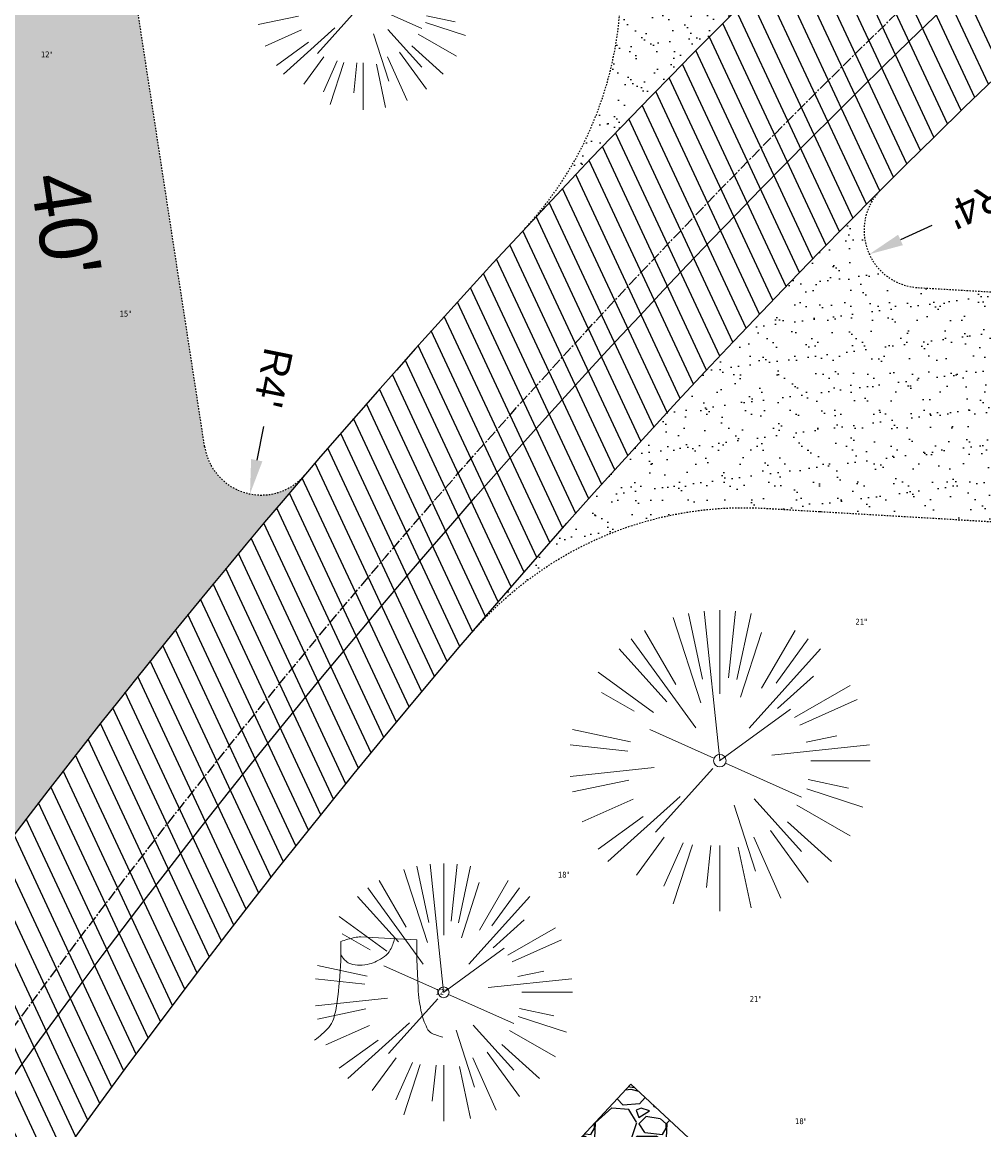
# Model space of a CAD drawing. Header units: feet. Extents: x 1133447 to 1140710, y 647622 to 649877.
# Tile 38 of 84: x 1134650 to 1134717, y 649078 to 649155. Entities that reach past the tile are written whole.
import ezdxf
from ezdxf.lldxf.tags import DXFTag

# ---------------------------------------------------------------- set-up
doc = ezdxf.new("R2010")
doc.units = ezdxf.units.FT
doc.header["$MEASUREMENT"] = 0
doc.linetypes.add('CENTER2', pattern=[1.125, 0.75, -0.125, 0.125, -0.125])
doc.linetypes.add('RAD', pattern=[0.13, 0.08, -0.05])
for name, color, linetype in [('C-CAMPSITE-PADS', 6, 'Continuous'), ('C-PRKG-ASPH', 8, 'Continuous'), ('C-PRKG-GRVL', 8, 'Continuous'), ('C-ROAD-ASPHALT', 1, 'Continuous'), ('C-ROAD-CNTR', 1, 'CENTER2'), ('C-ROAD-GRVL', 1, 'RAD'), ('C-SWLK-GRVL-PATT', 8, 'Continuous'), ('C-UTIL-WATER-MEP', 7, 'WATER (.5x)'), ('G-TEXT-ST02', 2, 'Continuous'), ('G-XREF', 7, 'Continuous')]:
    doc.layers.add(name, color=color, linetype=linetype)
doc.layers.add('V-SITE-VEGE', color=8, linetype='Continuous', lineweight=18)
doc.layers.add('V-SITE-VEGE-TEXT', color=8, linetype='Continuous', lineweight=18)
doc.styles.add('Arial', font='arial.ttf')
doc.styles.add('Normal', font='arial.ttf', dxfattribs={"height": 0.1})
doc.styles.add('SEI-Dim & Leader', font='tahoma.ttf')
doc.styles.get("Standard").update_dxf_attribs({"font": 'arial.ttf'})
tags = doc.linetypes.add('WATER (.5x)', pattern='A,0.75,-0.2,["W",Standard,S=0.08,R=0,X=-0.1,Y=-0.04],-0.05', length=1).pattern_tags.tags
tags[6] = DXFTag(74, 10)
doc.dimstyles.new('Plan', dxfattribs={"dimscale": 20, "dimtxt": 0.1, "dimasz": 0.12, "dimexe": 0.0625, "dimexo": 0.0625, "dimgap": 0.08, "dimtad": 0, "dimdec": 0, "dimzin": 0, "dimdsep": 46, "dimtxsty": 'Normal', "dimcen": 0, "dimclrd": 256, "dimclre": 256, "dimclrt": 256, "dimaunit": 1, "dimadec": 4, "dimazin": 0, "dimtfac": 1, "dimtdec": 0, "dimtofl": 0, "dimtmove": 0, "dimatfit": 3, "dimfxl": 1, "dimtfill": 1, "dimtolj": 1, "dimtzin": 0, "dimlwd": -1, "dimlwe": -1, "dimarcsym": 0})
pattern_1 = [(37.5, (0, 0), (-0.0629933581, 1.926823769), [0, -1.52, 0, -1.7, 0, -1.625]), (7.5, (0, 0), (1.7697767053, 2.822146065), [0, -0.82, 0, -1.37, 0, -0.525]), (327.5, (-1.23, 0), (3.1141418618, 0.0056590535), [0, -0.5, 0, -1.8, 0, -2.35]), (317.5, (-1.23, 0), (3.0061266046, 0.877675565), [0, -0.25, 0, -1.18, 0, -1.35])]

# ---------------------------------------------------------------- blocks, each defined once
blk = doc.blocks.new('V-SITE-VEGE-Coniferious Tree 2')
at = {"color": 0, "linetype": 'ByBlock'}
for p, q in [((-0.0575, 0.2704), (-0.104, 0.4891)), ((-0.0003, 0.0026), (-0.0523, 0.4973)), ((0, 0.2219), (0, 0.5)), ((0.0289, 0.2753), (0.0522, 0.4973)), ((0.0572, 0.2693), (0.1039, 0.4891)), ((-0.0626, 0.1926), (-0.1545, 0.4755)), ((-0.146, 0.2528), (-0.25, 0.433)), ((0.0685, 0.211), (0.1382, 0.4256)), ((0.1391, 0.2411), (0.25, 0.433)), ((-0.1757, 0.1951), (-0.3346, 0.3716)), ((-0.0791, 0.1089), (-0.2939, 0.4045)), ((0.0978, 0.1086), (0.3345, 0.3716)), ((0.1869, 0.2573), (0.2939, 0.4045)), ((-0.2201, 0.1599), (-0.4046, 0.2939)), ((0.192, 0.1729), (0.3116, 0.2806)), ((-0.2844, 0.1642), (-0.3931, 0.227)), ((0.2488, 0.1436), (0.433, 0.25)), ((0.2659, 0.1184), (0.4568, 0.2034)), ((-0.0009, -0.0007), (0.235, 0.1707)), ((-0.2961, 0.0629), (-0.4891, 0.1039)), ((-0.0199, 0.0089), (-0.2319, 0.1032)), ((0.2873, 0.0611), (0.3885, 0.0826)), ((-0.306, 0.0322), (-0.4973, 0.0523)), ((0.1731, 0.0182), (0.4972, 0.0523)), ((0.3025, 0), (0.5, 0)), ((-0.2183, -0.0229), (-0.4973, -0.0523)), ((-0.023, -0.0255), (-0.2138, -0.2374)), ((0.0185, -0.0083), (0.272, -0.1211)), ((-0.3022, -0.0642), (-0.4891, -0.1039)), ((0.2936, -0.0624), (0.4274, -0.0908)), ((0.2891, -0.094), (0.4755, -0.1545)), ((-0.2881, -0.1283), (-0.4568, -0.2034)), ((-0.132, -0.1189), (-0.3716, -0.3346)), ((0.1144, -0.1271), (0.2718, -0.3019)), ((0.0478, -0.1473), (0.1192, -0.3671)), ((0.2555, -0.1475), (0.433, -0.25)), ((-0.2545, -0.1849), (-0.4046, -0.2939)), ((0.2254, -0.2029), (0.3716, -0.3346)), ((-0.1843, -0.2536), (-0.2767, -0.3808)), ((0.1131, -0.2541), (0.2033, -0.4568)), ((0.1689, -0.2325), (0.2939, -0.4045)), ((-0.1214, -0.2725), (-0.1856, -0.4168)), ((-0.091, -0.2799), (-0.1545, -0.4755)), ((-0.0297, -0.2818), (-0.0443, -0.4216)), ((0, -0.2818), (0, -0.5)), ((0.061, -0.2873), (0.1039, -0.4891))]:
    blk.add_line(p, q, dxfattribs=at)
blk.add_circle((0, 0), 0.0208)
blk = doc.blocks.new('V-SITE-VEGE-Stump')
for points in [[(-0.1229, -0.0143, 0.052613), (-0.0986, 0.0077, 0.106195), (-0.0905, 0.0219, 0.044862), (-0.0837, 0.0527, 0.020074), (-0.0776, 0.1229, 0.011675), (-0.0773, 0.1364, 0.007866), (-0.0776, 0.1565)], [(-0.0776, 0.1565, -0.027668), (-0.0534, 0.1634, -0.067978), (-0.0432, 0.1643), (0.0086, 0.1616), (0.054, 0.1591)], [(0.0151, 0.1613, -0.082864), (0.0081, 0.142, -0.111324), (-0.0021, 0.1306, -0.039313), (-0.0159, 0.1223, -0.049197), (-0.028, 0.1177, -0.066002), (-0.0447, 0.1155, -0.070187), (-0.0604, 0.1177, -0.114859), (-0.0685, 0.1223, -0.075938), (-0.0773, 0.1332)], [(0.054, 0.1591, 0.004334), (0.0538, 0.1369, 0.008344), (0.054, 0.1254), (0.0561, 0.0762, 0.046252), (0.0624, 0.0317, 0.069625), (0.0733, 0.0038, 0.149725), (0.0794, -0.002, 0.058523), (0.0992, -0.0091)]]:
    blk.add_lwpolyline(points, format="xyb")
blk = doc.blocks.new('C_XBASE-PACTOLA_02403811')
at = {"layer": 'V-SITE-VEGE'}
for name, p, xscale, yscale, zscale in [('V-SITE-VEGE-Coniferious Tree 2', (1134673.906, 649156.392), 14.99981880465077, 14.99981880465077, 14.99981880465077), ('V-SITE-VEGE-Coniferious Tree 2', (1134698.777, 649103.472), 20.99974632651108, 20.99974632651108, 20.99974632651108), ('V-SITE-VEGE-Coniferious Tree 2', (1134679.512, 649087.309), 17.99978256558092, 17.99978256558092, 17.99978256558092), ('V-SITE-VEGE-Stump', (1134675.463, 649084.546), 40.31522404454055, 40.31522404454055, 40.31522404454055)]:
    blk.add_blockref(name, p, dxfattribs=dict(at, xscale=xscale, yscale=yscale, zscale=zscale))
at = {"layer": 'V-SITE-VEGE-TEXT', "char_height": 0.4, "attachment_point": 7, "style": 'SEI-Dim & Leader'}
for s, insert in [('12"', (1134651.415, 649152.558)), ('15"', (1134656.902, 649134.457)), ('21"', (1134708.248, 649112.972)), ('18"', (1134687.487, 649095.309)), ('12"', (1134678.941, 649087.146)), ('21"', (1134700.867, 649086.643)), ('18"', (1134704.03, 649078.105))]:
    blk.add_mtext(s, dxfattribs=dict(at, insert=insert))
blk = doc.blocks.new('C_PBASE-PACTOLA_02403811')
at = {"layer": 'C-CAMPSITE-PADS'}
blk.add_lwpolyline([(1134678.412, 649042.18), (1134666.697, 649053.078), (1134692.581, 649080.9), (1134704.295, 649070.001)], dxfattribs=at)
at = {"layer": 'C-ROAD-ASPHALT'}
blk.add_lwpolyline([(1134780.655, 649233.578), (1134706.83, 649162.598, 0.057659), (1134625.197, 649063.66, -0.572256), (1134616.583, 649064.034), (1134601.857, 649091.786)], format="xyb", dxfattribs=at)
blk.add_lwpolyline([(1134609.503, 649004.172, -0.084817), (1134717.919, 649151.064), (1134791.744, 649222.044, -0.041643), (1134816.519, 649242.182), (1134837.543, 649256.543, -0.265468), (1134923.566, 649263.466), (1134945.863, 649253.006, -0.036701), (1135008.743, 649217.665), (1135070.902, 649176.459, -0.302523), (1135097.533, 649113.093), (1135091.831, 649083.396, -0.049273), (1135086.691, 649066.053), (1135029.435, 648925.412, -0.009219), (1135022.287, 648908.739), (1134970.106, 648792.978, 0.09467), (1134957.786, 648834.735), (1134921.927, 648904.347, 0.300313), (1134722.086, 649016.56), (1134632.501, 649010.112, 0.090714)], format="xyb", close=True, dxfattribs=at)
at = {"layer": 'C-ROAD-CNTR', "flags": 128}
blk.add_lwpolyline([(1134682.816, 648422.246), (1134669.22, 648425.846, -0.177469), (1134620.15, 648460.153), (1134616.503, 648465.379, -0.104209), (1134576.197, 648560.263), (1134558.554, 648650.051, -0.01381), (1134553.98, 648677.284), (1134544.902, 648742.27, -0.094333), (1134550.434, 648854.335), (1134558.998, 648889.721, -0.142864), (1134712.374, 649156.831), (1134786.199, 649227.811, -0.041643), (1134812.006, 649248.788), (1134833.031, 649263.149, -0.265468), (1134926.964, 649270.708), (1134949.26, 649260.248, -0.036701), (1135013.163, 649224.333), (1135075.322, 649183.127, -0.302523), (1135105.389, 649111.585), (1135099.688, 649081.888, -0.049273), (1135094.1, 649063.037), (1135036.845, 648922.396, -0.009219), (1135029.58, 648905.452), (1134962.364, 648756.335, -0.019155), (1134945.301, 648722.051), (1134909.792, 648657.066, -0.111237), (1134866.239, 648607.574), (1134762.181, 648532.091, 0.322945), (1134716.396, 648393.222), (1134719.721, 648382.706, -0.171424), (1134715.288, 648249.555), (1134707.164, 648228.784, -0.022723), (1134688.714, 648187.277, 0.05045), (1134653.344, 648094.128)], format="xyb", dxfattribs=at)
at = {"layer": 'C-ROAD-GRVL'}
for p, q in [((1134662.832, 649125.402), (1134656.345, 649167.657)), ((1134712.606, 649136.484), (1134745.299, 649134.563))]:
    blk.add_line(p, q, dxfattribs=at)
at = {"layer": 'C-ROAD-GRVL', "flags": 128}
for points in [[(1134685.177, 649140.595, 0.192327), (1134691.878, 649157.889), (1134691.78, 649167.398)], [(1134710.01, 649143.303, 0.646878), (1134712.606, 649136.484)], [(1134662.832, 649125.402, 0.641271), (1134669.823, 649123.406)], [(1134681.433, 649112.364, -0.234832), (1134701.909, 649121.085), (1134744.361, 649118.59)]]:
    blk.add_lwpolyline(points, format="xyb", dxfattribs=at)
at = {"layer": 'C-UTIL-WATER-MEP', "flags": 128}
blk.add_lwpolyline([(1134713.292, 648416.244), (1134669.732, 648427.78, -0.177469), (1134621.79, 648461.298), (1134618.143, 648466.524, -0.104209), (1134578.16, 648560.648), (1134560.517, 648650.437, -0.01381), (1134555.961, 648677.561), (1134546.883, 648742.547, -0.094333), (1134552.378, 648853.865), (1134560.941, 648889.251, -0.142864), (1134713.76, 649155.39), (1134787.585, 649226.369, -0.041643), (1134813.135, 649247.136), (1134834.159, 649261.497, -0.265468), (1134926.115, 649268.898), (1134948.411, 649258.438, -0.036701), (1135012.058, 649222.666), (1135074.217, 649181.46, -0.302523), (1135103.425, 649111.962), (1135097.723, 649082.265, -0.049273), (1135092.248, 649063.791), (1135034.992, 648923.15, -0.009219), (1135027.757, 648906.274), (1134960.541, 648757.157, -0.019155), (1134943.546, 648723.01), (1134908.037, 648658.025, -0.111237), (1134865.064, 648609.193), (1134761.007, 648533.71, 0.157468), (1134714.966, 648470.676, 0.157468)], format="xyb", dxfattribs=at)
at = {"layer": 'C-CAMPSITE-PADS', "insert": (1134654.59, 649144.823), "char_height": 4, "attachment_point": 1, "rotation": 278.68399, "style": 'Arial'}
blk.add_mtext_dynamic_manual_height_columns("40'", width=0.88902, gutter_width=1, heights=[0], dxfattribs=at)
blk = doc.blocks.new('C_PHTCH-PACTOLA_02403811')
at = {"layer": 'C-PRKG-ASPH'}
h = blk.add_hatch(dxfattribs=at)
h.set_pattern_fill('ANSI31', color=256, scale=10, angle=70)
edge = h.paths.add_edge_path(flags=16)
edge.add_arc((1135093.567, 648760.357), 542, 143.57036, 153.26644, ccw=False)
edge.add_arc((1135093.567, 648760.357), 542, 133.87428, 143.57036, ccw=False)
edge.add_line((1134717.919, 649151.064), (1134791.744, 649222.044))
edge.add_arc((1134924.815, 649083.638), 192, 124.33581, 133.87428, ccw=False)
edge.add_line((1134816.519, 649242.182), (1134837.543, 649256.543))
edge.add_arc((1134886.615, 649184.703), 87, 64.8666, 124.33581, ccw=False)
edge.add_line((1134923.566, 649263.466), (1134945.863, 649253.006))
edge.add_arc((1134736.897, 648807.587), 492, 56.45912, 64.8666, ccw=False)
edge.add_line((1135008.743, 649217.665), (1135070.902, 649176.459))
edge.add_arc((1135036.645, 649124.783), 62, -10.86803, 56.45912, ccw=False)
edge.add_line((1135097.533, 649113.093), (1135091.831, 649083.396))
edge.add_arc((1135001.481, 649100.742), 92, 337.84863, 349.13197, ccw=False)
edge.add_line((1135086.691, 649066.053), (1135029.435, 648925.412))
edge.add_arc((1134573.749, 649110.923), 492, 335.73595, 337.84863, ccw=False)
edge.add_line((1135022.287, 648908.739), (1134970.106, 648792.978))
edge.add_line((1134970.106, 648792.978), (1134955.071, 648759.623))
edge.add_arc((1134506.533, 648961.806), 492, 331.34656, 335.73595, ccw=False)
edge.add_line((1134938.281, 648725.887), (1134902.771, 648660.902))
edge.add_arc((1134778.161, 648728.993), 142, 305.95733, 331.34656, ccw=False)
edge.add_line((1134861.541, 648614.05), (1134757.484, 648538.566))
edge.add_arc((1134835.579, 648430.909), 133, 125.95733, 166.41717)
edge.add_arc((1134672.278, 648470.364), 35, 244.10856, 346.41717, ccw=False)
edge.add_arc((1134691.462, 648509.913), 78.956, 214.90552, 244.11685, ccw=False)
edge.add_line((1134626.71, 648464.732), (1134623.063, 648469.958))
edge.add_arc((1134821.506, 648608.465), 242, 191.11676, 214.9138, ccw=False)
edge.add_line((1134584.047, 648561.805), (1134566.404, 648651.593))
edge.add_arc((1135049.172, 648746.455), 492, 187.95193, 191.11676, ccw=False)
edge.add_line((1134561.903, 648678.391), (1134552.825, 648743.377))
edge.add_arc((1134842.018, 648783.773), 292, 166.39612, 187.95193, ccw=False)
edge.add_line((1134558.21, 648852.454), (1134566.773, 648887.84))
edge.add_arc((1135093.567, 648760.357), 542, 158.04784, 166.39612, ccw=False)
edge.add_arc((1135093.567, 648760.357), 542, 153.26644, 158.04784, ccw=False)
edge = h.paths.add_edge_path()
edge.add_line((1134664.934, 648091.019), (1134641.754, 648097.237))
edge.add_arc((1135131.442, 647965.879), 507, 154.11549, 164.98406, ccw=False)
edge.add_arc((1135131.442, 647965.879), 507, 153.4315, 154.11549, ccw=False)
edge.add_arc((1134241.514, 648410.91), 488, 333.4315, 338.63837)
edge.add_line((1134695.988, 648233.155), (1134704.112, 648253.926))
edge.add_arc((1134529.028, 648322.406), 188, 338.63837, 377.19547)
edge.add_arc((1134651.306, 648360.247), 60, 17.19547, 74.97266)
edge.add_line((1134666.863, 648418.195), (1134661.501, 648419.806))
edge.add_arc((1134691.489, 648509.945), 94.997, 223.94188, 251.59807, ccw=False)
edge.add_arc((1134691.536, 648509.984), 95.058, 214.9166, 223.93932, ccw=False)
edge.add_line((1134613.59, 648455.575), (1134609.943, 648460.8))
edge.add_arc((1134821.506, 648608.465), 258, 191.11676, 214.9138, ccw=False)
edge.add_line((1134568.347, 648558.72), (1134550.704, 648648.508))
edge.add_arc((1135049.172, 648746.455), 508, 187.95193, 191.11676, ccw=False)
edge.add_line((1134546.057, 648676.178), (1134536.979, 648741.164))
edge.add_arc((1134842.018, 648783.773), 308, 166.39612, 187.95193, ccw=False)
edge.add_line((1134542.659, 648856.217), (1134551.222, 648891.603))
edge.add_arc((1135093.567, 648760.357), 558, 163.92132, 166.39612, ccw=False)
edge.add_arc((1134538.177, 648920.438), 20, 343.92132, 402.76994)
edge.add_line((1134552.859, 648934.019), (1134533.446, 648955.005))
edge.add_arc((1135093.567, 648760.357), 592.978, 146.018742, 160.837099, ccw=False)
edge.add_line((1134601.857, 649091.786), (1134616.583, 649064.034))
edge.add_arc((1134621, 649066.378), 5, 207.95158, 327.07409)
edge.add_arc((1135093.567, 648760.357), 558, 133.87428, 147.07409, ccw=False)
edge.add_line((1134706.83, 649162.598), (1134780.655, 649233.578))
edge.add_arc((1134924.815, 649083.638), 208, 124.33581, 133.87428, ccw=False)
edge.add_line((1134807.494, 649255.394), (1134828.519, 649269.755))
edge.add_arc((1134886.615, 649184.703), 103, 64.8666, 124.33581, ccw=False)
edge.add_line((1134930.362, 649277.951), (1134952.658, 649267.491))
edge.add_arc((1134736.897, 648807.587), 508, 56.45912, 64.8666, ccw=False)
edge.add_line((1135017.583, 649231.001), (1135079.742, 649189.795))
edge.add_arc((1135036.645, 649124.783), 78, -10.86803, 56.45912, ccw=False)
edge.add_line((1135113.246, 649110.076), (1135107.544, 649080.379))
edge.add_arc((1135001.481, 649100.742), 108, 337.84863, 349.13197, ccw=False)
edge.add_line((1135101.51, 649060.02), (1135044.254, 648919.379))
edge.add_arc((1134573.749, 649110.923), 508, 335.73595, 337.84863, ccw=False)
edge.add_line((1135036.873, 648902.164), (1134969.657, 648753.048))
edge.add_arc((1134506.533, 648961.806), 508, 331.34656, 335.73595, ccw=False)
edge.add_line((1134952.322, 648718.215), (1134916.812, 648653.23))
edge.add_arc((1134778.161, 648728.993), 158, 305.95733, 331.34656, ccw=False)
edge.add_line((1134870.936, 648601.099), (1134766.879, 648525.615))
edge.add_arc((1134835.579, 648430.909), 117, 125.95733, 162.26486)
edge.add_arc((1134752.714, 648457.411), 30, 162.26486, 196.80241)
edge.add_arc((1134835.579, 648430.909), 113, 170.92173, 197.54767)
edge.add_line((1134727.837, 648396.84), (1134731.163, 648386.324))
edge.add_arc((1134529.028, 648322.406), 212, 11.34008, 17.54767, ccw=False)
edge.add_arc((1134529.056, 648322.404), 211.973, -20.64909, 11.34215, ccw=False)
edge.add_arc((1134759.869, 648235.315), 34.724, 159.18719, 239.41356)
edge.add_line((1134742.2, 648205.423), (1134709.513, 648185.696))
edge.add_line((1134709.513, 648185.696), (1134698.996, 648181.007))
edge.add_arc((1135131.442, 647965.879), 483, 153.55118, 164.98406)
at = {"layer": 'C-PRKG-GRVL'}
h = blk.add_hatch(dxfattribs=at)
h.set_pattern_fill('AR-SAND', color=256)
h.set_pattern_definition(pattern_1)
edge = h.paths.add_edge_path()
edge.add_line((1134691.878, 649157.889), (1134691.389, 649205.396))
edge.add_line((1134691.389, 649205.396), (1134707.388, 649205.561))
edge.add_line((1134707.388, 649205.561), (1134707.725, 649172.813))
edge.add_arc((1134711.725, 649172.854), 4, 180.59071, 313.87428)
edge.add_line((1134714.498, 649169.971), (1134706.83, 649162.598))
edge.add_arc((1135093.567, 648760.357), 558, 133.87428, 137.04444)
edge.add_arc((1134666.88, 649157.631), 25, 317.04444, 360.59071)
h = blk.add_hatch(dxfattribs=at)
h.set_pattern_fill('AR-SAND', color=256)
h.set_pattern_definition(pattern_1)
edge = h.paths.add_edge_path()
edge.add_line((1134648.997, 649110.076), (1134640.53, 649165.229))
edge.add_line((1134640.53, 649165.229), (1134656.345, 649167.657))
edge.add_line((1134656.345, 649167.657), (1134662.832, 649125.402))
edge.add_arc((1134666.785, 649126.009), 4, 188.72775, 319.41119)
edge.add_arc((1135093.567, 648760.357), 558, 139.41119, 143.60458)
edge.add_arc((1134624.287, 649106.283), 25, 323.60458, 368.72775)
h = blk.add_hatch(dxfattribs=at)
h.set_pattern_fill('AR-SAND', color=256)
h.set_pattern_definition(pattern_1)
edge = h.paths.add_edge_path()
edge.add_line((1134701.909, 649121.085), (1134744.361, 649118.59))
edge.add_line((1134744.361, 649118.59), (1134745.299, 649134.563))
edge.add_line((1134745.299, 649134.563), (1134712.606, 649136.484))
edge.add_arc((1134712.84, 649140.477), 4, 135.04573, 266.63745, ccw=False)
edge.add_arc((1135093.567, 648760.357), 542, 135.04573, 139.49914)
edge.add_arc((1134700.442, 649096.128), 25, 86.63745, 139.49914, ccw=False)
at = {"layer": 'C-SWLK-GRVL-PATT'}
h = blk.add_hatch(dxfattribs=at)
h.set_pattern_fill('GRAVEL', color=256, scale=5)
h.set_pattern_definition([(228.012787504, (3.6, 5), (-40, -45), [0.67268, -66.595440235]), (184.969740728, (3.15, 4.5), (60, 5), [1.15434, -114.279623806]), (132.510447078, (2, 4.4), (50, -55), [0.81394, -80.58016298]), (267.273689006, (0.05, 3.15), (5, 100), [1.05119, -104.067790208]), (292.833654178, (0, 2.1), (-25, 60), [1.030775, -102.04686564]), (357.273689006, (0.4, 1.15), (-100, 5), [1.05119, -104.067790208]), (37.694240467, (1.45, 1.1), (-65, -50), [1.390145, -137.624242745]), (72.255328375, (2.55, 1.95), (35, 110), [1.31244, -129.931607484]), (121.429565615, (2.95, 3.2), (-40, 65), [1.05475, -104.420365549]), (175.23635831, (2.4, 4.1), (55, -5), [1.20416, -59.003812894]), (222.397437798, (1.2, 4.2), (-60, -55), [1.55724, -154.166875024]), (138.814074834, (5, 3.1), (-35, 30), [0.531505, -52.619224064]), (171.46923439, (4.6, 3.45), (65, -10), [1.011185, -100.10755708]), (225, (3.6, 3.6), (-6e-16, -5), [0.707105, -6.363962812]), (203.198590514, (3.25, 4.2), (25, 10), [0.38079, -37.69807553]), (291.80140949, (2.9, 4.05), (-5, 15), [0.538515, -26.387309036]), (30.96375653, (3.1, 3.55), (15, 10), [0.874645, -28.280114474]), (161.56505118, (3.85, 4), (10, -5), [0.632455, -15.1789333]), (16.389540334, (0, 4.05), (50, 15), [0.886, -87.714225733]), (70.346175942, (0.85, 4.3), (-20.00000000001, -55.00000000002), [0.743305, -73.587038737]), (293.198590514, (3.85, 5), (-10, 25), [0.761575, -37.31729053]), (343.610459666, (4.15, 4.3), (-50, 15), [0.886, -87.714225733]), (339.44395478, (0, 0.95), (-25, 10), [0.8544, -41.865618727]), (294.77514057, (0.8, 0.65), (-25, 55), [0.71589, -70.873215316]), (66.801409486, (3.9, 0), (10, 25), [0.761575, -37.31729053]), (17.354024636, (4.2, 0.7), (-65, -20), [0.838155, -82.977118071]), (69.44395478, (1.45, 0), (-10, -25), [0.4272, -42.292818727]), (101.30993247, (3.6, 0), (-5, 20), [0.25495, -25.240147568]), (165.96375653, (3.55, 0.25), (15, -5), [1.030775, -19.584753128]), (186.009005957, (2.55, 0.5), (50, 5), [0.95525, -94.569615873]), (303.69006753, (3.1, 3.1), (-5, 10), [0.72111, -17.306646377]), (353.157226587, (3.5, 2.5), (85, -10), [1.25897, -124.63781312]), (60.9453959, (4.75, 2.35), (-20, -35), [0.51478, -50.963370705]), (90, (5, 2.8), (-5, 5), [0.3, -4.7]), (120.256437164, (2.45, 0.65), (20, -35), [0.69462, -68.767599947]), (48.012787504, (2.1, 1.25), (40, 45), [1.34536, -65.922760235]), (0, (3, 2.25), (5, 5), [1.3, -3.7]), (325.30484647, (4.3, 2.25), (50, -35), [0.79057, -78.266371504]), (254.0546041, (4.95, 1.8), (-5, -20), [0.72801, -35.672539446]), (207.645975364, (4.75, 1.1), (-95, -50), [1.185325, -117.347370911]), (175.42607874, (3.7, 0.55), (-65, 5), [1.253995, -124.14536704])])
h.paths.add_polyline_path([(1134666.697, 649053.078), (1134678.412, 649042.18), (1134704.295, 649070.001), (1134692.581, 649080.9)])
blk = doc.blocks.new('*D472')
at = {"layer": 'Defpoints', "color": 0, "transparency": 16777216}
for p in [(1134666.785, 649126.009), (1134665.996, 649122.087)]:
    blk.add_point(p, dxfattribs=at)
at = {"layer": 'G-TEXT-ST02', "transparency": 16777216}
blk.add_line((1134666.943, 649126.793), (1134666.47, 649124.44), dxfattribs=at)
blk.add_solid([(1134666.078, 649124.519), (1134666.862, 649124.361), (1134665.996, 649122.087)], dxfattribs=at)
at = {"layer": 'G-TEXT-ST02', "transparency": 16777216, "insert": (1134667.629, 649130.202), "char_height": 2, "attachment_point": 5, "rotation": 258.62356, "style": 'Normal', "bg_fill": 3, "box_fill_scale": 1.25, "bg_fill_color": 256, "bg_fill_true_color": 13158600, "bg_fill_transparency": 0}
blk.add_mtext("\\A1;R4'", dxfattribs=at)
blk = doc.blocks.new('*D473')
at = {"layer": 'Defpoints', "color": 0, "transparency": 16777216}
for p in [(1134712.84, 649140.477), (1134709.204, 649138.81)]:
    blk.add_point(p, dxfattribs=at)
at = {"layer": 'G-TEXT-ST02', "transparency": 16777216}
blk.add_line((1134713.568, 649140.81), (1134711.386, 649139.81), dxfattribs=at)
blk.add_solid([(1134711.219, 649140.174), (1134711.553, 649139.446), (1134709.204, 649138.81)], dxfattribs=at)
at = {"layer": 'G-TEXT-ST02', "transparency": 16777216, "insert": (1134716.728, 649142.259), "char_height": 2, "attachment_point": 5, "rotation": 204.62974, "style": 'Normal', "bg_fill": 3, "box_fill_scale": 1.25, "bg_fill_color": 256, "bg_fill_true_color": 13158600, "bg_fill_transparency": 0}
blk.add_mtext("\\A1;R4'", dxfattribs=at)

msp = doc.modelspace()

# ---------------------------------------------------------------- block references
at = {"layer": 'G-XREF'}
msp.add_blockref('C_XBASE-PACTOLA_02403811', (0, 0), dxfattribs=at)

# ---------------------------------------------------------------- next in the draw order: block references
for name in ['C_PBASE-PACTOLA_02403811', 'C_PHTCH-PACTOLA_02403811']:
    msp.add_blockref(name, (0, 0), dxfattribs=at)

# ---------------------------------------------------------------- next in the draw order: dimensions: what is measured, and where the dimension line sits
at = {"layer": 'G-TEXT-ST02'}
for center, mpoint, picture, middle in [((1134712.84, 649140.477), (1134709.204, 649138.81), '*D473', (1134716.728, 649142.259)), ((1134666.785, 649126.009), (1134665.996, 649122.087), '*D472', (1134667.629, 649130.202))]:
    dim = msp.add_radius_dim(center=center, mpoint=mpoint, dimstyle='Plan', override={"dimpost": "'"}, dxfattribs=at)
    dim.commit()
    dim.dimension.update_dxf_attribs({"geometry": picture, "text_midpoint": middle, "dimtype": 164})

doc.saveas('drawing.dxf')
